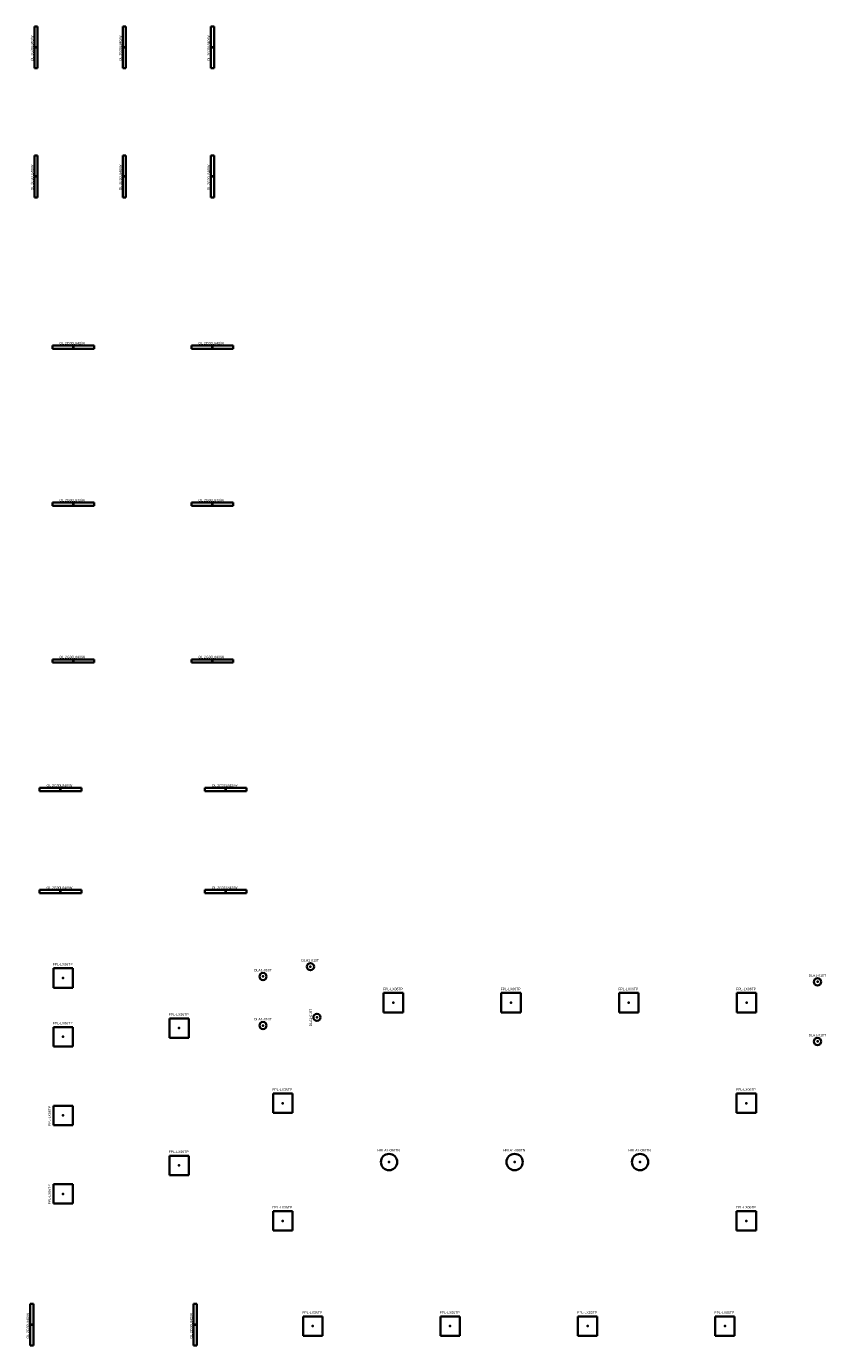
# Model space of a CAD drawing. Header units: millimetres. Extents: x 890656 to 1318430, y -176164 to -124367.
# Tile 1 of 10: x 890656 to 915093, y -174226 to -133876. Entities that reach past the tile are written whole.
import ezdxf
from ezdxf.enums import TextEntityAlignment as Align

# ---------------------------------------------------------------- set-up
doc = ezdxf.new("R2010")
doc.units = ezdxf.units.MM
for name, color, linetype, lineweight in [('BuildingDesign - Svítidla', 150, 'Continuous', 35), ('QL popis', 150, 'Continuous', 35), ('QL svítidla', 150, 'Continuous', 35)]:
    doc.layers.add(name, color=color, linetype=linetype, lineweight=lineweight)
doc.styles.get("Standard").update_dxf_attribs({"font": 'arial.ttf'})

# ---------------------------------------------------------------- blocks, each defined once
blk = doc.blocks.new('RECTANGLE')
at = {"layer": 'QL svítidla', "linetype": 'Continuous'}
for p, q in [((-5, 5), (5, 5)), ((-5, -5), (5, -5))]:
    blk.add_line(p, q, dxfattribs=at)
at = {"layer": 'QL svítidla'}
for p, q in [((-5, -5), (-5, 5)), ((5, -5), (5, 5))]:
    blk.add_line(p, q, dxfattribs=at)
blk.add_point((0, 0), dxfattribs=at)
at = {"layer": 'QL popis', "flags": 8}
blk.add_attdef('POPIS', text='', height=1, dxfattribs=at).set_placement((-0.25, 6), align=Align.BOTTOM_CENTER)
at = {"layer": 'QL popis', "linetype": 'Continuous', "flags": 1}
blk.add_attdef('SVITIDLO', (0, 0), '', height=2, dxfattribs=at)
blk = doc.blocks.new('CIRCLE')
at = {"layer": 'QL svítidla'}
blk.add_circle((0, 0), 5, dxfattribs=at)
blk.add_point((0, 0), dxfattribs=at)
at = {"layer": 'QL popis', "flags": 8}
blk.add_attdef('POPIS', text='', height=1, dxfattribs=at).set_placement((-0.25, 6), align=Align.BOTTOM_CENTER)
at = {"layer": 'QL popis', "linetype": 'Continuous', "flags": 1}
blk.add_attdef('SVITIDLO', (0, 0), '', height=2, dxfattribs=at)

msp = doc.modelspace()

# ---------------------------------------------------------------- block references
at = {"layer": 'BuildingDesign - Svítidla'}
ref = msp.add_blockref('RECTANGLE', (890950, -134516, 910), dxfattribs=dict(at, xscale=128, yscale=10, rotation=89.99999999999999))
ref.add_attrib('POPIS', 'QL 2G30L840/W', dxfattribs={"layer": 'QL popis', "height": 75, "rotation": 90, "flags": 8}).set_placement((890890, -134548, 910), align=Align.BOTTOM_CENTER)
ref = msp.add_blockref('RECTANGLE', (893650, -134516, 910), dxfattribs=dict(at, xscale=128, yscale=10, rotation=89.99999999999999))
ref.add_attrib('POPIS', 'QL 2G30L840/W', dxfattribs={"layer": 'QL popis', "height": 75, "rotation": 90, "flags": 8}).set_placement((893590, -134548, 910), align=Align.BOTTOM_CENTER)
ref = msp.add_blockref('RECTANGLE', (896350, -134516, 910), dxfattribs=dict(at, xscale=128, yscale=10, rotation=89.99999999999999))
ref.add_attrib('POPIS', 'QL 2G30L840/W', dxfattribs={"layer": 'QL popis', "height": 75, "rotation": 90, "flags": 8}).set_placement((896290, -134548, 910), align=Align.BOTTOM_CENTER)
ref = msp.add_blockref('RECTANGLE', (890950, -138466, 910), dxfattribs=dict(at, xscale=128, yscale=10, rotation=89.99999999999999))
ref.add_attrib('POPIS', 'QL 2G30L840/W', dxfattribs={"layer": 'QL popis', "height": 75, "rotation": 90, "flags": 8}).set_placement((890890, -138498, 910), align=Align.BOTTOM_CENTER)
ref = msp.add_blockref('RECTANGLE', (893650, -138466, 910), dxfattribs=dict(at, xscale=128, yscale=10, rotation=89.99999999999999))
ref.add_attrib('POPIS', 'QL 2G30L840/W', dxfattribs={"layer": 'QL popis', "height": 75, "rotation": 90, "flags": 8}).set_placement((893590, -138498, 910), align=Align.BOTTOM_CENTER)
ref = msp.add_blockref('RECTANGLE', (896350, -138466, 910), dxfattribs=dict(at, xscale=128, yscale=10, rotation=89.99999999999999))
ref.add_attrib('POPIS', 'QL 2G30L840/W', dxfattribs={"layer": 'QL popis', "height": 75, "rotation": 90, "flags": 8}).set_placement((896290, -138498, 910), align=Align.BOTTOM_CENTER)
ref = msp.add_blockref('RECTANGLE', (892090, -143686, 3120), dxfattribs=dict(at, xscale=128, yscale=10))
ref.add_attrib('POPIS', 'QL 2G30L840/W', dxfattribs={"layer": 'QL popis', "height": 75, "flags": 8}).set_placement((892058, -143626, 3120), align=Align.BOTTOM_CENTER)
ref = msp.add_blockref('RECTANGLE', (896340, -143686, 3120), dxfattribs=dict(at, xscale=128, yscale=10))
ref.add_attrib('POPIS', 'QL 2G30L840/W', dxfattribs={"layer": 'QL popis', "height": 75, "flags": 8}).set_placement((896308, -143626, 3120), align=Align.BOTTOM_CENTER)
ref = msp.add_blockref('RECTANGLE', (892090, -148486, 3120), dxfattribs=dict(at, xscale=128, yscale=10))
ref.add_attrib('POPIS', 'QL 2G30L840/W', dxfattribs={"layer": 'QL popis', "height": 75, "flags": 8}).set_placement((892058, -148426, 3120), align=Align.BOTTOM_CENTER)
ref = msp.add_blockref('RECTANGLE', (896340, -148486, 3120), dxfattribs=dict(at, xscale=128, yscale=10))
ref.add_attrib('POPIS', 'QL 2G30L840/W', dxfattribs={"layer": 'QL popis', "height": 75, "flags": 8}).set_placement((896308, -148426, 3120), align=Align.BOTTOM_CENTER)
ref = msp.add_blockref('RECTANGLE', (892090, -153286, 3120), dxfattribs=dict(at, xscale=128, yscale=10))
ref.add_attrib('POPIS', 'QL 2G30L840/W', dxfattribs={"layer": 'QL popis', "height": 75, "flags": 8}).set_placement((892058, -153226, 3120), align=Align.BOTTOM_CENTER)
ref = msp.add_blockref('RECTANGLE', (896340, -153286, 3120), dxfattribs=dict(at, xscale=128, yscale=10))
ref.add_attrib('POPIS', 'QL 2G30L840/W', dxfattribs={"layer": 'QL popis', "height": 75, "flags": 8}).set_placement((896308, -153226, 3120), align=Align.BOTTOM_CENTER)
ref = msp.add_blockref('RECTANGLE', (891698, -157216, 2970), dxfattribs=dict(at, xscale=128, yscale=10))
ref.add_attrib('POPIS', 'QL 2G30L840/W', dxfattribs={"layer": 'QL popis', "height": 75, "flags": 8}).set_placement((891666, -157156, 2970), align=Align.BOTTOM_CENTER)
ref = msp.add_blockref('RECTANGLE', (896748, -157216, 2970), dxfattribs=dict(at, xscale=128, yscale=10))
ref.add_attrib('POPIS', 'QL 2G30L840/W', dxfattribs={"layer": 'QL popis', "height": 75, "flags": 8}).set_placement((896716, -157156, 2970), align=Align.BOTTOM_CENTER)
ref = msp.add_blockref('RECTANGLE', (891698, -160341, 2970), dxfattribs=dict(at, xscale=128, yscale=10))
ref.add_attrib('POPIS', 'QL 2G30L840/W', dxfattribs={"layer": 'QL popis', "height": 75, "flags": 8}).set_placement((891666, -160281, 2970), align=Align.BOTTOM_CENTER)
ref = msp.add_blockref('RECTANGLE', (896748, -160341, 2970), dxfattribs=dict(at, xscale=128, yscale=10))
ref.add_attrib('POPIS', 'QL 2G30L840/W', dxfattribs={"layer": 'QL popis', "height": 75, "flags": 8}).set_placement((896716, -160281, 2970), align=Align.BOTTOM_CENTER)
ref = msp.add_blockref('RECTANGLE', (891778, -162981, 2850), dxfattribs=dict(at, xscale=59.5, yscale=59.5))
ref.add_attrib('POPIS', 'FPL-LX06TP', dxfattribs={"layer": 'QL popis', "height": 75, "flags": 8}).set_placement((891763, -162624, 2850), align=Align.BOTTOM_CENTER)
ref = msp.add_blockref('CIRCLE', (899340, -162636, 2850), dxfattribs=dict(at, xscale=22, yscale=22))
ref.add_attrib('POPIS', 'DLA1-018T', dxfattribs={"layer": 'QL popis', "height": 75, "flags": 8}).set_placement((899335, -162504, 2850), align=Align.BOTTOM_CENTER)
ref = msp.add_blockref('CIRCLE', (897890, -162936, 2850), dxfattribs=dict(at, xscale=22, yscale=22))
ref.add_attrib('POPIS', 'DLA1-018T', dxfattribs={"layer": 'QL popis', "height": 75, "flags": 8}).set_placement((897885, -162804, 2850), align=Align.BOTTOM_CENTER)
ref = msp.add_blockref('CIRCLE', (914845, -163099, 2850), dxfattribs=dict(at, xscale=22, yscale=22))
ref.add_attrib('POPIS', 'DLA1-018T', dxfattribs={"layer": 'QL popis', "height": 75, "flags": 8}).set_placement((914840, -162967, 2850), align=Align.BOTTOM_CENTER)
ref = msp.add_blockref('RECTANGLE', (901875, -163736, 2850), dxfattribs=dict(at, xscale=59.5, yscale=59.5))
ref.add_attrib('POPIS', 'FPL-LX06TP', dxfattribs={"layer": 'QL popis', "height": 75, "flags": 8}).set_placement((901861, -163379, 2850), align=Align.BOTTOM_CENTER)
ref = msp.add_blockref('RECTANGLE', (905475, -163736, 2850), dxfattribs=dict(at, xscale=59.5, yscale=59.5))
ref.add_attrib('POPIS', 'FPL-LX06TP', dxfattribs={"layer": 'QL popis', "height": 75, "flags": 8}).set_placement((905461, -163379, 2850), align=Align.BOTTOM_CENTER)
ref = msp.add_blockref('RECTANGLE', (909075, -163736, 2850), dxfattribs=dict(at, xscale=59.5, yscale=59.5))
ref.add_attrib('POPIS', 'FPL-LX06TP', dxfattribs={"layer": 'QL popis', "height": 75, "flags": 8}).set_placement((909061, -163379, 2850), align=Align.BOTTOM_CENTER)
ref = msp.add_blockref('RECTANGLE', (912675, -163736, 2850), dxfattribs=dict(at, xscale=59.5, yscale=59.5))
ref.add_attrib('POPIS', 'FPL-LX06TP', dxfattribs={"layer": 'QL popis', "height": 75, "flags": 8}).set_placement((912661, -163379, 2850), align=Align.BOTTOM_CENTER)
ref = msp.add_blockref('RECTANGLE', (895325, -164516, 2850), dxfattribs=dict(at, xscale=59.5, yscale=59.5))
ref.add_attrib('POPIS', 'FPL-LX06TP', dxfattribs={"layer": 'QL popis', "height": 75, "flags": 8}).set_placement((895311, -164159, 2850), align=Align.BOTTOM_CENTER)
ref = msp.add_blockref('CIRCLE', (897890, -164436, 2850), dxfattribs=dict(at, xscale=22, yscale=22))
ref.add_attrib('POPIS', 'DLA1-018T', dxfattribs={"layer": 'QL popis', "height": 75, "flags": 8}).set_placement((897885, -164304, 2850), align=Align.BOTTOM_CENTER)
ref = msp.add_blockref('CIRCLE', (899540, -164186, 2850), dxfattribs=dict(at, xscale=22, yscale=22, rotation=89.99999999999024))
ref.add_attrib('POPIS', 'DLA1-018T', dxfattribs={"layer": 'QL popis', "height": 75, "rotation": 90, "flags": 8}).set_placement((899408, -164192, 2850), align=Align.BOTTOM_CENTER)
ref = msp.add_blockref('RECTANGLE', (891778, -164781, 2850), dxfattribs=dict(at, xscale=59.5, yscale=59.5))
ref.add_attrib('POPIS', 'FPL-LX06TP', dxfattribs={"layer": 'QL popis', "height": 75, "flags": 8}).set_placement((891763, -164424, 2850), align=Align.BOTTOM_CENTER)
ref = msp.add_blockref('CIRCLE', (914845, -164924, 2850), dxfattribs=dict(at, xscale=22, yscale=22))
ref.add_attrib('POPIS', 'DLA1-018T', dxfattribs={"layer": 'QL popis', "height": 75, "flags": 8}).set_placement((914840, -164792, 2850), align=Align.BOTTOM_CENTER)
ref = msp.add_blockref('RECTANGLE', (898495, -166811, 2850), dxfattribs=dict(at, xscale=59.5, yscale=59.5))
ref.add_attrib('POPIS', 'FPL-LX06TP', dxfattribs={"layer": 'QL popis', "height": 75, "flags": 8}).set_placement((898481, -166454, 2850), align=Align.BOTTOM_CENTER)
ref = msp.add_blockref('RECTANGLE', (912670, -166811, 2850), dxfattribs=dict(at, xscale=59.5, yscale=59.5))
ref.add_attrib('POPIS', 'FPL-LX06TP', dxfattribs={"layer": 'QL popis', "height": 75, "flags": 8}).set_placement((912656, -166454, 2850), align=Align.BOTTOM_CENTER)
ref = msp.add_blockref('RECTANGLE', (891778, -167186, 2850), dxfattribs=dict(at, xscale=59.5, yscale=59.5, rotation=89.99999999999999))
ref.add_attrib('POPIS', 'FPL-LX06TP', dxfattribs={"layer": 'QL popis', "height": 75, "rotation": 90, "flags": 8}).set_placement((891421, -167201, 2850), align=Align.BOTTOM_CENTER)
ref = msp.add_blockref('CIRCLE', (901745, -168611, 6000), dxfattribs=dict(at, xscale=50, yscale=50))
ref.add_attrib('POPIS', 'HBLA1-090TN', dxfattribs={"layer": 'QL popis', "height": 75, "flags": 8}).set_placement((901733, -168311, 6000), align=Align.BOTTOM_CENTER)
ref = msp.add_blockref('CIRCLE', (905583, -168611, 6000), dxfattribs=dict(at, xscale=50, yscale=50))
ref.add_attrib('POPIS', 'HBLA1-090TN', dxfattribs={"layer": 'QL popis', "height": 75, "flags": 8}).set_placement((905570, -168311, 6000), align=Align.BOTTOM_CENTER)
ref = msp.add_blockref('CIRCLE', (909420, -168611, 6000), dxfattribs=dict(at, xscale=50, yscale=50))
ref.add_attrib('POPIS', 'HBLA1-090TN', dxfattribs={"layer": 'QL popis', "height": 75, "flags": 8}).set_placement((909408, -168311, 6000), align=Align.BOTTOM_CENTER)
ref = msp.add_blockref('RECTANGLE', (895325, -168716, 2850), dxfattribs=dict(at, xscale=59.5, yscale=59.5))
ref.add_attrib('POPIS', 'FPL-LX06TP', dxfattribs={"layer": 'QL popis', "height": 75, "flags": 8}).set_placement((895311, -168359, 2850), align=Align.BOTTOM_CENTER)
ref = msp.add_blockref('RECTANGLE', (891778, -169586, 2850), dxfattribs=dict(at, xscale=59.5, yscale=59.5, rotation=89.99999999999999))
ref.add_attrib('POPIS', 'FPL-LX06TP', dxfattribs={"layer": 'QL popis', "height": 75, "rotation": 90, "flags": 8}).set_placement((891421, -169601, 2850), align=Align.BOTTOM_CENTER)
ref = msp.add_blockref('RECTANGLE', (898495, -170411, 2850), dxfattribs=dict(at, xscale=59.5, yscale=59.5))
ref.add_attrib('POPIS', 'FPL-LX06TP', dxfattribs={"layer": 'QL popis', "height": 75, "flags": 8}).set_placement((898481, -170054, 2850), align=Align.BOTTOM_CENTER)
ref = msp.add_blockref('RECTANGLE', (912670, -170411, 2850), dxfattribs=dict(at, xscale=59.5, yscale=59.5))
ref.add_attrib('POPIS', 'FPL-LX06TP', dxfattribs={"layer": 'QL popis', "height": 75, "flags": 8}).set_placement((912656, -170054, 2850), align=Align.BOTTOM_CENTER)
ref = msp.add_blockref('RECTANGLE', (890820, -173586, 2910), dxfattribs=dict(at, xscale=128, yscale=10, rotation=89.99999999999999))
ref.add_attrib('POPIS', 'QL 2G30L840/W', dxfattribs={"layer": 'QL popis', "height": 75, "rotation": 90, "flags": 8}).set_placement((890760, -173618, 2910), align=Align.BOTTOM_CENTER)
ref = msp.add_blockref('RECTANGLE', (895815, -173586, 2910), dxfattribs=dict(at, xscale=128, yscale=10, rotation=89.99999999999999))
ref.add_attrib('POPIS', 'QL 2G30L840/W', dxfattribs={"layer": 'QL popis', "height": 75, "rotation": 90, "flags": 8}).set_placement((895755, -173618, 2910), align=Align.BOTTOM_CENTER)
ref = msp.add_blockref('RECTANGLE', (899413, -173631, 2850), dxfattribs=dict(at, xscale=59.5, yscale=59.5))
ref.add_attrib('POPIS', 'FPL-LX06TP', dxfattribs={"layer": 'QL popis', "height": 75, "flags": 8}).set_placement((899398, -173274, 2850), align=Align.BOTTOM_CENTER)
ref = msp.add_blockref('RECTANGLE', (903613, -173631, 2850), dxfattribs=dict(at, xscale=59.5, yscale=59.5))
ref.add_attrib('POPIS', 'FPL-LX06TP', dxfattribs={"layer": 'QL popis', "height": 75, "flags": 8}).set_placement((903598, -173274, 2850), align=Align.BOTTOM_CENTER)
ref = msp.add_blockref('RECTANGLE', (907813, -173631, 2850), dxfattribs=dict(at, xscale=59.5, yscale=59.5))
ref.add_attrib('POPIS', 'FPL-LX06TP', dxfattribs={"layer": 'QL popis', "height": 75, "flags": 8}).set_placement((907798, -173274, 2850), align=Align.BOTTOM_CENTER)
ref = msp.add_blockref('RECTANGLE', (912013, -173631, 2850), dxfattribs=dict(at, xscale=59.5, yscale=59.5))
ref.add_attrib('POPIS', 'FPL-LX06TP', dxfattribs={"layer": 'QL popis', "height": 75, "flags": 8}).set_placement((911998, -173274, 2850), align=Align.BOTTOM_CENTER)

doc.saveas('drawing.dxf')
